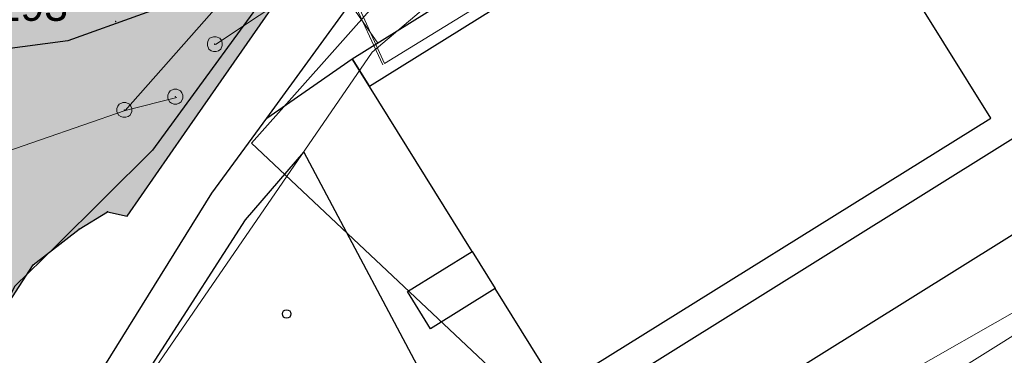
# Model space of a CAD drawing. Header units: metres. Extents: x -535942 to -530626, y -1087729 to -1086275.
# Tile 183 of 247: x -534185 to -534145, y -1086904 to -1086890. Entities that reach past the tile are written whole.
import ezdxf

# ---------------------------------------------------------------- set-up
doc = ezdxf.new("R2010")
doc.units = ezdxf.units.M
for name, color, linetype in [('18', 7, 'Continuous'), ('2', 7, 'Continuous'), ('8', 7, 'Continuous'), ('_blok katastr', 7, 'Continuous'), ('_blok SS sítě', 7, 'Continuous'), ('_blok zaměření - nové', 7, 'Continuous'), ('AG_srafy SS komunikace', 253, 'Continuous')]:
    doc.layers.add(name, color=color, linetype=linetype)
for name, color, linetype, lineweight in [('AG uzemnění', 251, 'G_VED_663_PZ', 13), ('AG_SS kanal_déšť', 251, 'G_POTR_626_PN', 13), ('AG_SS parovod', 251, 'G_POTR_654_PN', 13), ('AG_SS voda pitna', 251, 'G_POTR_616_PN', 13), ('AG_teplo', 240, 'G_POTR_651_PN', 13)]:
    doc.layers.add(name, color=color, linetype=linetype, lineweight=lineweight)
doc.layers.add('AG_Demolice', color=7, linetype='Continuous', lineweight=25, true_color=0xff8000)
doc.layers.add('BT_hranice_budov', color=7, linetype='Continuous', lineweight=30, true_color=0x007f00)
doc.layers.add('AG_revizni oblacek', color=111, linetype='Continuous', plot=False)
for name, color, linetype, true_color in [('BT_hranice_parcel', 7, 'Continuous', 0x007f00), ('BT_mapove_znacky', 7, 'Continuous', 0x007f00), ('BT_text_parcel', 7, 'Continuous', 0x007f00), ('BT_vnitrni_kresby', 7, 'Continuous', 0x007f00)]:
    doc.layers.add(name, color=color, linetype=linetype, true_color=true_color)
doc.styles.add('BT_text_mapy_m', font='arial.ttf', dxfattribs={"height": 5})
doc.linetypes.add('G_POTR_616_PN', pattern='A,0.5,-1,2,-6.5,[2,hpfmlin.shx,S=1,R=0,X=0,Y=0],-6.5,2,-1,0.5', length=20)
doc.linetypes.add('G_POTR_626_PN', pattern='A,0.5,-1,2,-6.5,[8,hpfmlin.shx,S=1,R=0,X=0,Y=0],-6.5,2,-1,0.5', length=20)
doc.linetypes.add('G_POTR_651_PN', pattern='A,0.5,-1,2,-6.5,[17,hpfmlin.shx,S=1,R=0,X=0,Y=0],-6.5,2,-1,0.5', length=20)
doc.linetypes.add('G_POTR_654_PN', pattern='A,0.5,-1,2,-6.5,[18,hpfmlin.shx,S=1,R=0,X=0,Y=0],-6.5,2,-1,0.5', length=20)
doc.linetypes.add('G_VED_663_PZ', pattern='A,3.5,-3,7,-3,7,-6.5,[23,hpfmlin.shx,S=1,R=0,X=0,Y=0],-6.5,7,-3,7,-3,3.5', length=60)

# ---------------------------------------------------------------- blocks, each defined once
blk = doc.blocks.new('BT_symbol_404')
at = {"layer": 'BT_mapove_znacky', "lineweight": -3}
blk.add_circle((0, 0), 0.175, dxfattribs=at)
blk = doc.blocks.new('_KATASTR')
at = {"layer": 'BT_hranice_budov', "lineweight": -3}
for points in [[(-534145.09, -1086894.29), (-534152.75, -1086881.99), (-534170.43, -1086893), (-534171.14, -1086891.87), (-534129.32, -1086865.85), (-534128.03, -1086867.93), (-534136.21, -1086873.02), (-534129.51, -1086883.79), (-534113.39, -1086873.69), (-534112.45, -1086875.3), (-534162.13, -1086906.33), (-534162.77, -1086905.3), (-534145.09, -1086894.29)], [(-534173.11, -1086895.67), (-534167.57, -1086906.08), (-534179.58, -1086912.77), (-534182.31, -1086909.03), (-534175.49, -1086898.43), (-534173.11, -1086895.67)]]:
    blk.add_lwpolyline(points, dxfattribs=at)
at = {"layer": 'BT_hranice_parcel', "lineweight": -3}
for points in [[(-534171.14, -1086891.87), (-534129.32, -1086865.85), (-534128.03, -1086867.93), (-534120.1, -1086863), (-534113.39, -1086873.69)], [(-534344.03, -1087032.66), (-534314.99, -1087021.81), (-534305.85, -1087017.47), (-534306.28, -1087016.03), (-534319.97, -1087020.18), (-534307.11, -1087012.85), (-534296.57, -1087005.97), (-534286.39, -1086998.72), (-534279.09, -1086993.44), (-534272.77, -1086988.86), (-534263.58, -1086982.55), (-534264.36, -1086981.27), (-534243.1, -1086968.23), (-534223.01, -1086953.42), (-534222.12, -1086954.63), (-534194.54, -1086931.45), (-534186.7, -1086925.64), (-534173.41, -1086917.25), (-534107.89, -1086876.38), (-534109.47, -1086873.84), (-534112.45, -1086875.3), (-534113.39, -1086873.69)], [(-534162.1, -1086874.96), (-534164.12, -1086876.77), (-534171.49, -1086884.92), (-534173.64, -1086887.86), (-534182.74, -1086891.13), (-534189.02, -1086891.96), (-534190.59, -1086891.33), (-534191.22, -1086890.14), (-534191.29, -1086889.19), (-534190.71, -1086887.94), (-534189.71, -1086886.65), (-534188.71, -1086885.75), (-534162.1, -1086874.96)], [(-534112.45, -1086875.3), (-534162.13, -1086906.33), (-534162.77, -1086905.3), (-534165.3, -1086901.23), (-534167.94, -1086902.88), (-534168.88, -1086901.36), (-534166.24, -1086899.72), (-534170.43, -1086893)], [(-534174.62, -1086894.28), (-534169.27, -1086886.94), (-534165.84, -1086883.14)], [(-534173.64, -1086887.86), (-534179.28, -1086895.59), (-534183.23, -1086899.51), (-534184.9, -1086901.14), (-534189.41, -1086909.99), (-534197.65, -1086922.06), (-534200.92, -1086926.02), (-534208.38, -1086935.29), (-534211.96, -1086938.55), (-534221.67, -1086947.8), (-534225.8, -1086951.43), (-534273.85, -1086983.9)], [(-534162.13, -1086906.33), (-534174.99, -1086914.71), (-534188.3, -1086923.1), (-534196.32, -1086929.03), (-534202.31, -1086934.43), (-534189.55, -1086917.74), (-534176.86, -1086897.35), (-534174.62, -1086894.28), (-534171.14, -1086891.87), (-534170.43, -1086893)], [(-534175.49, -1086898.43), (-534173.11, -1086895.67), (-534167.57, -1086906.08)], [(-534167.57, -1086906.08), (-534179.58, -1086912.77), (-534182.31, -1086909.03), (-534175.49, -1086898.43)]]:
    blk.add_lwpolyline(points, dxfattribs=at)
at = {"layer": 'BT_vnitrni_kresby', "lineweight": -3}
for points in [[(-534152.75, -1086881.99), (-534170.43, -1086893)], [(-534145.09, -1086894.29), (-534152.75, -1086881.99)], [(-534162.77, -1086905.3), (-534145.09, -1086894.29)], [(-534166.24, -1086899.72), (-534165.3, -1086901.23)]]:
    blk.add_lwpolyline(points, dxfattribs=at)
at = {"layer": 'BT_mapove_znacky', "lineweight": -3}
blk.add_blockref('BT_symbol_404', (-534173.81, -1086902.27), dxfattribs=at)
at = {"layer": 'BT_text_parcel', "lineweight": -3, "style": 'BT_text_mapy_m'}
blk.add_text('2193', height=1.25, dxfattribs=at).set_placement((-534186.612, -1086890.319))
blk = doc.blocks.new('kanalizace SS')
at = {"layer": 'AG_SS kanal_déšť', "ltscale": 0.7}
for p, q in [((-534175.25, -1086895.31), (-534164.37, -1086883.08)), ((-534178.29, -1086893.45), (-534180.4, -1086893.98)), ((-534180.4, -1086893.98), (-534188.416, -1086896.749)), ((-534163.01, -1086906.8), (-534175.25, -1086895.31)), ((-534161.606, -1086912.125), (-534140.59, -1086900.17))]:
    blk.add_line(p, q, dxfattribs=at)
for points in [[(-534174.091, -1086873.812), (-534171.769, -1086878.591), (-534170.411, -1086882.676), (-534180.4, -1086893.98)], [(-534176.71, -1086891.28), (-534164.37, -1086883.08)]]:
    blk.add_lwpolyline(points, dxfattribs=at)
blk = doc.blocks.new('ss pitná voda')
at = {"layer": 'AG_SS voda pitna', "ltscale": 0.7}
blk.add_lwpolyline([(-534177.88, -1086880.07), (-534170.086, -1086891.233)], dxfattribs=at)
blk = doc.blocks.new('ss plyn')
at = {"layer": 'AG_teplo', "color": 251, "lineweight": 15, "ltscale": 0.73}
blk.add_line((-534173.939, -1086883.382), (-534169.888, -1086892.107), dxfattribs=at)
blk = doc.blocks.new('ss_pára')
at = {"layer": 'AG_SS parovod', "ltscale": 0.7}
for p, q in [((-534169.82, -1086892.062), (-534135.643, -1086870.911)), ((-534174.518, -1086881.695), (-534169.82, -1086892.062))]:
    blk.add_line(p, q, dxfattribs=at)
blk = doc.blocks.new('ss uzemnění')
at = {"layer": 'AG uzemnění', "ltscale": 0.4}
for p, q in [((-534170.326, -1086891.592), (-534146.797, -1086871.722)), ((-534102.717, -1086877.338), (-534174.666, -1086922.141)), ((-534182.665, -1086909.547), (-534170.326, -1086891.592))]:
    blk.add_line(p, q, dxfattribs=at)
blk = doc.blocks.new('Z620')
at = {"color": 0, "lineweight": -2}
for p, q in [((-0.3, 0.06), (-0.27, 0.15)), ((-0.3, -0.06), (-0.3, 0.06)), ((-0.27, 0.15), (-0.21, 0.24)), ((-0.21, 0.24), (-0.06, 0.3)), ((-0.06, 0.3), (0.06, 0.3)), ((0.06, 0.3), (0.21, 0.24)), ((0.21, 0.24), (0.27, 0.15)), ((0.27, 0.15), (0.3, 0.06)), ((0.3, 0.06), (0.3, -0.06)), ((-0.24, -0.21), (-0.3, -0.06)), ((-0.15, -0.27), (-0.24, -0.21)), ((-0.06, -0.3), (-0.15, -0.27)), ((0.06, -0.3), (-0.06, -0.3)), ((0.15, -0.27), (0.06, -0.3)), ((0.24, -0.21), (0.15, -0.27)), ((0.3, -0.06), (0.24, -0.21))]:
    blk.add_line(p, q, dxfattribs=at)
blk = doc.blocks.new('doměř')
at = {"layer": '18', "color": 252, "linetype": 'Continuous', "lineweight": 13}
for p in [(-534180.788, -1086890.345), (-534176.742, -1086891.269), (-534178.345, -1086893.413), (-534180.428, -1086893.95), (-534177.983, -1086894.906), (-534181.116, -1086898.1), (-534180.31, -1086898.277), (-534182.274, -1086898.807), (-534184.154, -1086900.271)]:
    blk.add_point(p, dxfattribs=at)
at = {"layer": '2', "color": 252, "linetype": 'Continuous', "lineweight": 13}
for p, q in [((-534180.31, -1086898.277), (-534177.983, -1086894.906)), ((-534182.274, -1086898.807), (-534181.116, -1086898.1)), ((-534181.116, -1086898.1), (-534180.31, -1086898.277)), ((-534184.154, -1086900.271), (-534182.274, -1086898.807)), ((-534185.144, -1086901.796), (-534184.154, -1086900.271))]:
    blk.add_line(p, q, dxfattribs=at)
blk = doc.blocks.new('Zaměření - zekan')
at = {"layer": 'AG_srafy SS komunikace', "transparency": 33554516}
h = blk.add_hatch(color=256, dxfattribs=at)
h.dxf.hatch_style = 1
h.paths.add_polyline_path([(-534192.6, -1086899.44), (-534192.1, -1086901.14), (-534191.8, -1086904.2), (-534193, -1086907.37), (-534194.6, -1086910.49), (-534195.32, -1086911.62), (-534188.74, -1086907.75), (-534185.14, -1086901.8), (-534184.15, -1086900.27), (-534182.27, -1086898.81), (-534181.12, -1086898.1), (-534180.31, -1086898.28), (-534177.98, -1086894.91), (-534171.58, -1086885.73), (-534176.56, -1086889.35), (-534186.44, -1086889.87), (-534186.7, -1086890.61), (-534187.12, -1086891.22), (-534187.74, -1086891.77), (-534188.54, -1086891.94), (-534189.28, -1086891.78)])
at = {"layer": '18', "color": 252, "lineweight": 15}
for p in [(-534180.79, -1086890.35), (-534176.74, -1086891.27), (-534178.35, -1086893.41), (-534180.43, -1086893.95), (-534177.98, -1086894.91), (-534181.12, -1086898.1), (-534180.31, -1086898.28), (-534182.27, -1086898.81), (-534184.15, -1086900.27)]:
    blk.add_point(p, dxfattribs=at)
at = {"layer": '2', "color": 251, "lineweight": 15}
for p, q in [((-534180.31, -1086898.28), (-534177.98, -1086894.91)), ((-534182.27, -1086898.81), (-534181.12, -1086898.1)), ((-534181.12, -1086898.1), (-534180.31, -1086898.28)), ((-534184.15, -1086900.27), (-534182.27, -1086898.81)), ((-534185.14, -1086901.8), (-534184.15, -1086900.27))]:
    blk.add_line(p, q, dxfattribs=at)
at = {"layer": 'AG_revizni oblacek'}
blk.add_lwpolyline([(-534192.6, -1086899.44), (-534192.1, -1086901.14), (-534191.8, -1086904.2), (-534193, -1086907.37), (-534194.6, -1086910.49), (-534195.32, -1086911.62), (-534188.74, -1086907.75), (-534185.14, -1086901.8), (-534184.15, -1086900.27), (-534182.27, -1086898.81), (-534181.12, -1086898.1), (-534180.31, -1086898.28), (-534177.98, -1086894.91), (-534171.58, -1086885.73), (-534176.56, -1086889.35), (-534186.44, -1086889.87), (-534186.7, -1086890.61), (-534187.12, -1086891.22), (-534187.74, -1086891.77), (-534188.54, -1086891.94), (-534189.28, -1086891.78)], close=True, dxfattribs=at)
at = {"layer": '8', "color": 252, "lineweight": 15}
for p in [(-534176.74, -1086891.27), (-534178.35, -1086893.41), (-534180.43, -1086893.95)]:
    blk.add_blockref('Z620', p, dxfattribs=at)
at = {"layer": '_blok zaměření - nové', "lineweight": -3}
blk.add_blockref('doměř', (0, 0), dxfattribs=at)

msp = doc.modelspace()

# ---------------------------------------------------------------- hatches: boundary and pattern name
at = {"layer": 'AG_Demolice', "lineweight": -3}
h = msp.add_hatch(dxfattribs=at)
h.set_pattern_fill('ANSI31', color=253, scale=0.3)
h.set_pattern_definition([(72.51345, (0, 0), (-0.9084826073, 0.28620901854), [])])
edge = h.paths.add_edge_path()
edge.add_line((-534348.841, -1086934.302), (-534347.968, -1086936.438))
edge.add_line((-534347.968, -1086936.438), (-534319.478, -1086924.592))
edge.add_line((-534319.478, -1086924.592), (-534274.751, -1086905.167))
edge.add_line((-534274.751, -1086905.167), (-534233.125, -1086875.625))
edge.add_line((-534233.125, -1086875.625), (-534152.599, -1086830.989))
edge.add_line((-534152.599, -1086830.989), (-534105.758, -1086810.767))
edge.add_line((-534105.758, -1086810.767), (-534106.669, -1086808.657))
edge.add_line((-534106.669, -1086808.657), (-534153.614, -1086828.924))
edge.add_line((-534153.614, -1086828.924), (-534203.732, -1086856.704))
edge.add_line((-534203.732, -1086856.704), (-534235.331, -1086874.349))
edge.add_line((-534235.331, -1086874.349), (-534275.887, -1086903.154))
edge.add_line((-534275.887, -1086903.154), (-534320.377, -1086922.476))
edge.add_line((-534320.377, -1086922.476), (-534348.838, -1086934.311))

# ---------------------------------------------------------------- block references
at = {"layer": '_blok katastr', "lineweight": -3}
msp.add_blockref('_KATASTR', (0, 0), dxfattribs=at)
at = {"layer": '_blok SS sítě'}
for name in ['kanalizace SS', 'ss pitná voda', 'ss uzemnění', 'ss plyn', 'ss_pára']:
    msp.add_blockref(name, (0, 0), dxfattribs=at)
at = {"layer": '_blok zaměření - nové', "linetype": 'ByBlock'}
msp.add_blockref('Zaměření - zekan', (0, 0), dxfattribs=at)

doc.saveas('drawing.dxf')
